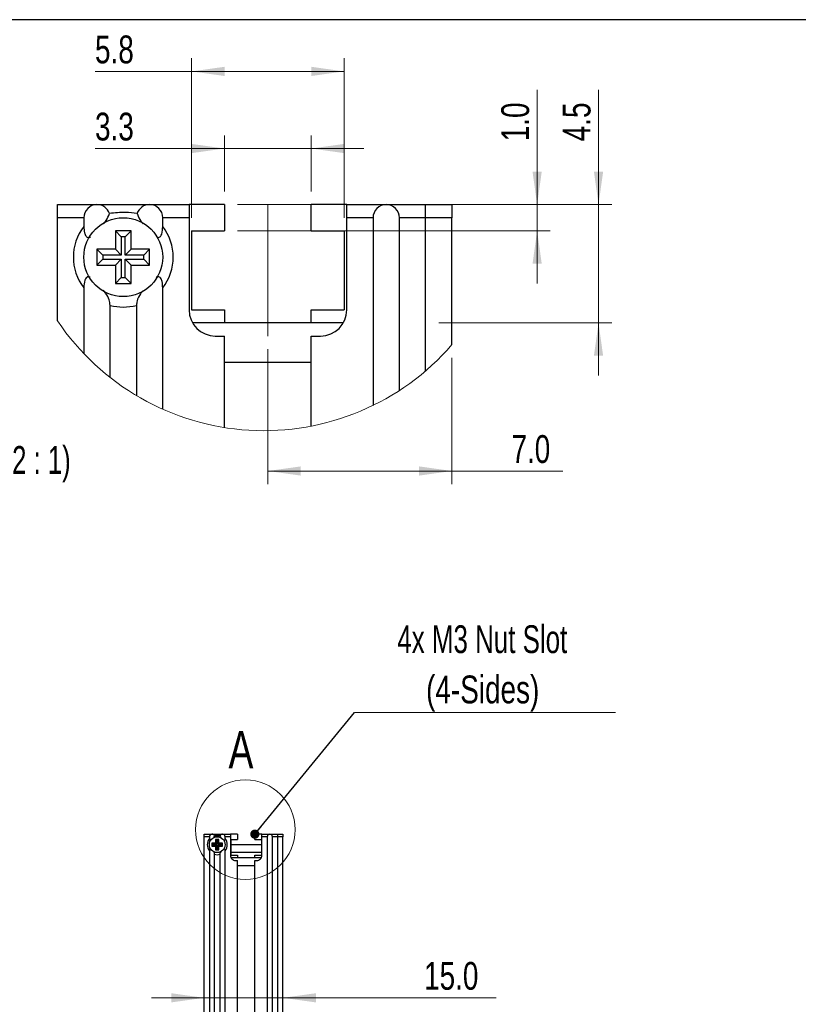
# Model space of a CAD drawing. Header units: millimetres. Extents: x 6 to 294, y 6 to 202.
# Tile 4 of 6: x 117 to 176, y 124 to 199. Entities that reach past the tile are written whole.
import ezdxf

# ---------------------------------------------------------------- set-up
doc = ezdxf.new("R2010")
doc.units = ezdxf.units.MM
doc.linetypes.add('CENTERX2', pattern=[20.32, 12.7, -2.54, 2.54, -2.54])
doc.styles.add('SLDTEXTSTYLE0', font='TXT', dxfattribs={"width": 0.75})
doc.styles.add('SLDTEXTSTYLE6', font='TXT', dxfattribs={"width": 0.696429})
doc.styles.add('SLDTEXTSTYLE7', font='TXT', dxfattribs={"width": 0.690476})
doc.dimstyles.new('SLDDIMSTYLE2', dxfattribs={"dimtxt": 2.116667, "dimasz": 2.5, "dimexe": 0, "dimexo": 0.0625, "dimgap": 0.529167, "dimtad": 1, "dimdec": 1, "dimlfac": 2.5, "dimrnd": 1e-09, "dimzin": 4, "dimdsep": 46, "dimtxsty": 'SLDTEXTSTYLE0', "dimsah": 1, "dimcen": 0.09, "dimadec": 0, "dimazin": 1, "dimtfac": 1, "dimtdec": 1, "dimtmove": 0, "dimatfit": 0, "dimfxl": 1, "dimfrac": 2, "dimtolj": 1, "dimtzin": 12, "dimarcsym": 0})
doc.dimstyles.new('SLDDIMSTYLE3', dxfattribs={"dimtxt": 0.18, "dimasz": 0.7, "dimexe": 0, "dimexo": 0.0625, "dimgap": 0, "dimtad": 0, "dimtih": 1, "dimtoh": 1, "dimdec": 0, "dimrnd": 1e-09, "dimzin": 0, "dimdsep": 46, "dimtxsty": 'Standard', "dimblk1": 'DOT', "dimblk2": 'DOT', "dimsah": 1, "dimcen": 0.09, "dimadec": 0, "dimazin": 0, "dimtfac": 0.7, "dimtdec": 0, "dimtofl": 0, "dimtmove": 0, "dimatfit": 3, "dimldrblk": 'DOT', "dimfxl": 1, "dimfrac": 2, "dimtolj": 1, "dimtzin": 0, "dimarcsym": 0})
doc.dimstyles.new('SLDDIMSTYLE5', dxfattribs={"dimtxt": 2.116667, "dimasz": 2.5, "dimexe": 0, "dimexo": 0.0625, "dimgap": 0.529167, "dimtad": 1, "dimdec": 1, "dimlfac": 0.5, "dimrnd": 1e-09, "dimzin": 12, "dimdsep": 46, "dimtxsty": 'SLDTEXTSTYLE0', "dimsah": 1, "dimcen": 0.09, "dimadec": 0, "dimazin": 3, "dimtfac": 1, "dimtdec": 1, "dimtofl": 0, "dimtmove": 0, "dimatfit": 3, "dimfxl": 1, "dimfrac": 2, "dimtolj": 1, "dimtzin": 12, "dimarcsym": 0})
doc.dimstyles.new('SLDDIMSTYLE6', dxfattribs={"dimtxt": 2.116667, "dimasz": 2.5, "dimexe": 0, "dimexo": 0.0625, "dimgap": 0.529167, "dimtad": 1, "dimdec": 1, "dimlfac": 0.5, "dimrnd": 1e-09, "dimzin": 12, "dimdsep": 46, "dimtxsty": 'SLDTEXTSTYLE0', "dimsah": 1, "dimcen": 0.09, "dimadec": 0, "dimazin": 3, "dimtfac": 1, "dimtdec": 1, "dimtmove": 0, "dimatfit": 0, "dimfxl": 1, "dimfrac": 2, "dimtolj": 1, "dimtzin": 12, "dimarcsym": 0})
doc.dimstyles.new('SLDDIMSTYLE7', dxfattribs={"dimtxt": 2.116667, "dimasz": 2.5, "dimexe": 0, "dimexo": 0.0625, "dimgap": 0.529167, "dimtad": 1, "dimdec": 1, "dimlfac": 0.5, "dimrnd": 1e-09, "dimzin": 4, "dimdsep": 46, "dimtxsty": 'SLDTEXTSTYLE0', "dimsah": 1, "dimcen": 0.09, "dimadec": 0, "dimazin": 1, "dimtfac": 1, "dimtdec": 1, "dimtofl": 0, "dimtmove": 0, "dimatfit": 3, "dimfxl": 1, "dimfrac": 2, "dimtolj": 1, "dimtzin": 12, "dimarcsym": 0})
doc.dimstyles.new('SLDDIMSTYLE8', dxfattribs={"dimtxt": 2.116667, "dimasz": 2.5, "dimexe": 0, "dimexo": 0.0625, "dimgap": 0.529167, "dimtad": 1, "dimdec": 1, "dimlfac": 0.5, "dimrnd": 1e-09, "dimzin": 4, "dimdsep": 46, "dimtxsty": 'SLDTEXTSTYLE0', "dimsah": 1, "dimcen": 0.09, "dimadec": 0, "dimazin": 1, "dimtfac": 1, "dimtdec": 1, "dimtmove": 0, "dimatfit": 0, "dimfxl": 1, "dimfrac": 2, "dimtolj": 1, "dimtzin": 12, "dimarcsym": 0})

# ---------------------------------------------------------------- blocks, each defined once
blk = doc.blocks.new('_D_5')
at = {"color": 7, "linetype": 'Continuous', "lineweight": 18}
for p, q in [((130.774, 124.644), (126.774, 124.644)), ((136.774, 124.644), (130.774, 124.644)), ((136.774, 124.644), (152.981, 124.644))]:
    blk.add_line(p, q, dxfattribs=at)
for points in [[(130.774, 124.644), (128.274, 124.994), (128.274, 124.294)], [(136.774, 124.644), (139.274, 124.294), (139.274, 124.994)]]:
    blk.add_solid(points, dxfattribs=at)
at = {"color": 7, "linetype": 'Continuous', "lineweight": 18, "insert": (147.509, 127.373), "char_height": 2.1167, "attachment_point": 1, "style": 'SLDTEXTSTYLE0'}
blk.add_mtext('15.0', dxfattribs=at)
blk = doc.blocks.new('SW_NOTE_3')
at = {"color": 0, "linetype": 'Continuous', "lineweight": 0}
blk.add_line((19.84, 0), (0, 0), dxfattribs=at)
at = {"color": 0, "linetype": 'Continuous', "lineweight": 0, "attachment_point": 2}
for s, insert, char_height, style in [('4x M3 Nut Slot', (9.717, 6.636), 2.11667, 'SLDTEXTSTYLE6'), ('(4-Sides)', (9.749, 2.814), 2.1167, 'SLDTEXTSTYLE0')]:
    blk.add_mtext(s, dxfattribs=dict(at, insert=insert, char_height=char_height, style=style))
blk = doc.blocks.new('_DOT')
at = {"color": 0, "linetype": 'ByBlock', "lineweight": -2}
blk.add_line((-0.5, 0), (-1, 0), dxfattribs=at)
at = {"color": 0, "linetype": 'ByBlock', "const_width": 0.5}
blk.add_lwpolyline([(-0.25, 0, 1), (0.25, 0, 1)], format="xyb", close=True, dxfattribs=at)
blk = doc.blocks.new('_D_11')
at = {"color": 7, "linetype": 'Continuous', "lineweight": 18}
for p, q in [((129.828, 183.978), (129.828, 196.106)), ((141.428, 183.978), (141.428, 196.106)), ((129.828, 195.106), (122.477, 195.106)), ((129.828, 195.106), (141.428, 195.106))]:
    blk.add_line(p, q, dxfattribs=at)
for points in [[(129.828, 195.106), (132.328, 194.756), (132.328, 195.456)], [(141.428, 195.106), (138.928, 195.456), (138.928, 194.756)]]:
    blk.add_solid(points, dxfattribs=at)
at = {"color": 7, "linetype": 'Continuous', "lineweight": 18, "insert": (122.477, 197.835), "char_height": 2.1167, "attachment_point": 1, "style": 'SLDTEXTSTYLE0'}
blk.add_mtext('5.8', dxfattribs=at)
blk = doc.blocks.new('_D_12')
at = {"color": 7, "linetype": 'Continuous', "lineweight": 18}
for p, q in [((132.328, 185.978), (132.328, 190.24)), ((138.928, 185.978), (138.928, 190.24)), ((132.328, 189.24), (122.477, 189.24)), ((132.328, 189.24), (138.928, 189.24)), ((138.928, 189.24), (142.928, 189.24))]:
    blk.add_line(p, q, dxfattribs=at)
for points in [[(132.328, 189.24), (129.828, 189.59), (129.828, 188.89)], [(138.928, 189.24), (141.428, 188.89), (141.428, 189.59)]]:
    blk.add_solid(points, dxfattribs=at)
at = {"color": 7, "linetype": 'Continuous', "lineweight": 18, "insert": (122.477, 191.969), "char_height": 2.1167, "attachment_point": 1, "style": 'SLDTEXTSTYLE0'}
blk.add_mtext('3.3', dxfattribs=at)
blk = doc.blocks.new('_D_13')
at = {"color": 7, "linetype": 'Continuous', "lineweight": 18}
for p, q in [((135.628, 173.978), (135.628, 163.713)), ((149.628, 173.327), (149.628, 163.713)), ((135.628, 164.713), (149.628, 164.713)), ((149.628, 164.713), (158.062, 164.713))]:
    blk.add_line(p, q, dxfattribs=at)
for points in [[(135.628, 164.713), (138.128, 164.363), (138.128, 165.063)], [(149.628, 164.713), (147.128, 165.063), (147.128, 164.363)]]:
    blk.add_solid(points, dxfattribs=at)
at = {"color": 7, "linetype": 'Continuous', "lineweight": 18, "insert": (154.154, 167.441), "char_height": 2.1167, "attachment_point": 1, "style": 'SLDTEXTSTYLE0'}
blk.add_mtext('7.0', dxfattribs=at)
blk = doc.blocks.new('_D_14')
at = {"color": 7, "linetype": 'Continuous', "lineweight": 18}
for p, q in [((160.778, 184.978), (160.778, 193.699)), ((133.328, 184.978), (161.778, 184.978)), ((160.778, 184.978), (160.778, 175.978)), ((148.628, 175.978), (161.778, 175.978)), ((160.778, 175.978), (160.778, 171.978))]:
    blk.add_line(p, q, dxfattribs=at)
for points in [[(160.778, 184.978), (161.128, 187.478), (160.428, 187.478)], [(160.778, 175.978), (160.428, 173.478), (161.128, 173.478)]]:
    blk.add_solid(points, dxfattribs=at)
at = {"color": 7, "linetype": 'Continuous', "lineweight": 18, "insert": (158.05, 189.791), "char_height": 2.1167, "attachment_point": 1, "rotation": 90, "style": 'SLDTEXTSTYLE0'}
blk.add_mtext('4.5', dxfattribs=at)
blk = doc.blocks.new('_D_15')
at = {"color": 7, "linetype": 'Continuous', "lineweight": 18}
for p, q in [((156.108, 184.978), (156.108, 193.699)), ((133.328, 184.978), (157.108, 184.978)), ((156.108, 184.978), (156.108, 182.978)), ((133.328, 182.978), (157.108, 182.978)), ((156.108, 182.978), (156.108, 178.978))]:
    blk.add_line(p, q, dxfattribs=at)
for points in [[(156.108, 184.978), (156.458, 187.478), (155.758, 187.478)], [(156.108, 182.978), (155.758, 180.478), (156.458, 180.478)]]:
    blk.add_solid(points, dxfattribs=at)
at = {"color": 7, "linetype": 'Continuous', "lineweight": 18, "insert": (153.38, 189.791), "char_height": 2.1167, "attachment_point": 1, "rotation": 90, "style": 'SLDTEXTSTYLE0'}
blk.add_mtext('1.0', dxfattribs=at)
blk = doc.blocks.new('SW_NOTE_4')
at = {"color": 0, "linetype": 'Continuous', "lineweight": 0, "attachment_point": 2}
for s, insert, char_height, style in [('Nut Slot', (5.126, 2.729), 2.1167, 'SLDTEXTSTYLE0'), ('Detail View A (2 : 1)', (4.86, -1.094), 2.11667, 'SLDTEXTSTYLE7')]:
    blk.add_mtext(s, dxfattribs=dict(at, insert=insert, char_height=char_height, style=style))

msp = doc.modelspace()

# ---------------------------------------------------------------- linework, layer by layer
at = {"color": 7, "linetype": 'Continuous', "lineweight": 25}
for p, q in [((291.144, 199.039), (5.901, 199.039)), ((119.628, 184.978), (122.628, 184.978)), ((119.628, 183.978), (119.628, 184.978)), ((122.628, 184.978), (126.628, 184.978)), ((126.628, 184.978), (129.628, 184.978)), ((132.328, 184.978), (129.628, 184.978)), ((129.628, 184.978), (129.628, 183.978)), ((132.328, 184.978), (132.328, 182.978)), ((138.928, 182.978), (138.928, 184.978)), ((141.628, 184.978), (138.928, 184.978)), ((141.628, 184.978), (144.628, 184.978)), ((141.628, 183.978), (141.628, 184.978)), ((144.628, 184.978), (147.628, 184.978)), ((147.628, 184.978), (149.628, 184.978)), ((147.628, 183.978), (147.628, 184.978)), ((149.628, 184.978), (149.628, 183.978)), ((119.628, 176.122), (119.628, 183.978)), ((121.628, 183.978), (119.628, 183.978)), ((121.628, 183.978), (121.628, 183.311)), ((127.628, 183.311), (127.628, 183.978)), ((129.628, 183.978), (127.628, 183.978)), ((129.628, 183.978), (129.628, 176.978)), ((143.628, 183.978), (141.628, 183.978)), ((141.628, 176.978), (141.628, 183.978)), ((143.628, 183.978), (143.628, 169.703)), ((145.628, 170.837), (145.628, 183.978)), ((147.628, 183.978), (145.628, 183.978)), ((149.628, 183.978), (147.628, 183.978)), ((147.628, 172.335), (147.628, 183.978)), ((149.628, 174.327), (149.628, 183.978)), ((125.228, 182.978), (124.028, 182.978)), ((124.028, 182.978), (124.028, 181.578)), ((124.474, 182.533), (124.028, 182.978)), ((124.783, 182.533), (125.228, 182.978)), ((125.228, 181.578), (125.228, 182.978)), ((129.828, 182.978), (132.328, 182.978)), ((129.828, 182.978), (129.828, 176.978)), ((138.928, 182.978), (141.428, 182.978)), ((141.428, 182.978), (141.428, 176.978)), ((124.783, 182.533), (124.474, 182.533)), ((124.474, 182.533), (124.474, 181.133)), ((124.783, 181.133), (124.783, 182.533)), ((124.028, 181.578), (122.628, 181.578)), ((122.628, 181.578), (122.628, 180.378)), ((123.074, 181.133), (122.628, 181.578)), ((124.474, 181.133), (124.028, 181.578)), ((124.783, 181.133), (125.228, 181.578)), ((126.628, 181.578), (125.228, 181.578)), ((126.183, 181.133), (126.628, 181.578)), ((126.628, 180.378), (126.628, 181.578)), ((123.074, 180.824), (122.628, 180.378)), ((124.474, 181.133), (123.074, 181.133)), ((123.074, 181.133), (123.074, 180.824)), ((123.074, 180.824), (124.474, 180.824)), ((124.474, 180.824), (124.028, 180.378)), ((124.474, 180.824), (124.474, 179.424)), ((126.183, 181.133), (124.783, 181.133)), ((124.783, 180.824), (125.228, 180.378)), ((124.783, 180.824), (126.183, 180.824)), ((124.783, 179.424), (124.783, 180.824)), ((126.183, 180.824), (126.183, 181.133)), ((126.183, 180.824), (126.628, 180.378)), ((122.628, 180.378), (124.028, 180.378)), ((124.028, 180.378), (124.028, 178.978)), ((125.228, 178.978), (125.228, 180.378)), ((125.228, 180.378), (126.628, 180.378)), ((124.474, 179.424), (124.028, 178.978)), ((124.474, 179.424), (124.783, 179.424)), ((124.783, 179.424), (125.228, 178.978)), ((121.628, 178.646), (121.628, 173.637)), ((124.028, 178.978), (125.228, 178.978)), ((127.628, 169.411), (127.628, 178.646)), ((123.628, 171.82), (123.628, 177.312)), ((125.628, 177.312), (125.628, 170.447)), ((129.828, 176.978), (132.328, 176.978)), ((132.328, 176.978), (132.328, 175.978)), ((138.928, 175.978), (138.928, 176.978)), ((138.928, 176.978), (141.428, 176.978)), ((138.928, 175.978), (132.328, 175.978)), ((131.628, 174.978), (132.328, 174.978)), ((132.328, 168.016), (132.328, 174.978)), ((138.928, 168.127), (138.928, 174.978)), ((138.928, 174.978), (139.628, 174.978)), ((138.928, 172.978), (132.328, 172.978)), ((130.774, 137.091), (131.374, 137.091)), ((130.774, 136.891), (130.774, 137.091)), ((131.374, 137.091), (132.174, 137.091)), ((132.174, 137.091), (132.774, 137.091)), ((133.314, 137.091), (132.774, 137.091)), ((132.774, 137.091), (132.774, 136.891)), ((133.314, 137.091), (133.314, 136.691)), ((134.634, 136.691), (134.634, 137.091)), ((135.174, 137.091), (134.634, 137.091)), ((135.174, 137.091), (135.774, 137.091)), ((135.174, 136.891), (135.174, 137.091)), ((135.774, 137.091), (136.374, 137.091)), ((136.374, 137.091), (136.774, 137.091)), ((136.374, 136.891), (136.374, 137.091)), ((136.774, 137.091), (136.774, 136.891)), ((130.774, 68.691), (130.774, 136.891)), ((131.174, 136.891), (130.774, 136.891)), ((131.174, 136.891), (131.174, 136.757)), ((131.654, 136.411), (131.374, 136.411)), ((131.374, 136.411), (131.374, 136.171)), ((131.463, 136.322), (131.374, 136.411)), ((131.463, 136.322), (131.463, 136.26)), ((131.743, 136.322), (131.463, 136.322)), ((131.894, 136.691), (131.654, 136.691)), ((131.654, 136.691), (131.654, 136.411)), ((131.743, 136.602), (131.654, 136.691)), ((131.743, 136.322), (131.654, 136.411)), ((131.743, 136.602), (131.743, 136.322)), ((131.805, 136.602), (131.743, 136.602)), ((131.805, 136.602), (131.894, 136.691)), ((131.805, 136.322), (131.805, 136.602)), ((131.805, 136.322), (131.894, 136.411)), ((132.085, 136.322), (131.805, 136.322)), ((131.894, 136.411), (131.894, 136.691)), ((132.174, 136.411), (131.894, 136.411)), ((132.085, 136.322), (132.174, 136.411)), ((132.085, 136.26), (132.085, 136.322)), ((132.174, 136.171), (132.174, 136.411)), ((132.374, 136.757), (132.374, 136.891)), ((132.774, 136.891), (132.374, 136.891)), ((132.774, 136.891), (132.774, 135.491)), ((132.814, 136.691), (133.314, 136.691)), ((132.814, 136.691), (132.814, 135.491)), ((134.634, 136.691), (135.134, 136.691)), ((135.134, 136.691), (135.134, 135.491)), ((135.574, 136.891), (135.174, 136.891)), ((135.174, 135.491), (135.174, 136.891)), ((135.574, 136.891), (135.574, 68.691)), ((135.974, 68.691), (135.974, 136.891)), ((136.374, 136.891), (135.974, 136.891)), ((136.774, 136.891), (136.374, 136.891)), ((136.374, 68.091), (136.374, 136.891)), ((136.374, 69.011), (136.374, 136.891)), ((136.774, 68.091), (136.774, 136.891)), ((131.174, 135.824), (131.174, 68.691)), ((131.463, 136.26), (131.374, 136.171)), ((131.374, 136.171), (131.654, 136.171)), ((131.463, 136.26), (131.743, 136.26)), ((131.574, 68.691), (131.574, 135.558)), ((131.743, 136.26), (131.654, 136.171)), ((131.654, 136.171), (131.654, 135.891)), ((131.743, 135.98), (131.654, 135.891)), ((131.654, 135.891), (131.894, 135.891)), ((131.743, 136.26), (131.743, 135.98)), ((131.743, 135.98), (131.805, 135.98)), ((131.805, 135.98), (131.805, 136.26)), ((131.805, 136.26), (131.894, 136.171)), ((131.805, 136.26), (132.085, 136.26)), ((131.805, 135.98), (131.894, 135.891)), ((131.894, 135.891), (131.894, 136.171)), ((131.894, 136.171), (132.174, 136.171)), ((131.974, 135.558), (131.974, 68.691)), ((132.085, 136.26), (132.174, 136.171)), ((132.374, 68.691), (132.374, 135.824)), ((133.314, 136.291), (132.814, 136.291)), ((134.634, 136.291), (133.314, 136.291)), ((135.134, 136.291), (134.634, 136.291)), ((132.814, 135.491), (133.314, 135.491)), ((133.174, 135.091), (133.314, 135.091)), ((133.314, 135.491), (133.314, 135.291)), ((134.634, 135.291), (133.314, 135.291)), ((133.314, 68.691), (133.314, 135.091)), ((134.634, 135.291), (134.634, 135.491)), ((134.634, 135.491), (135.134, 135.491)), ((134.634, 135.091), (134.774, 135.091)), ((134.634, 68.691), (134.634, 135.091)), ((134.634, 134.691), (133.314, 134.691))]:
    msp.add_line(p, q, dxfattribs=at)
at = {"color": 7, "linetype": 'CENTERX2', "lineweight": 18}
msp.add_line((135.628, 184.978), (135.628, 174.978), dxfattribs=at)
at = {"color": 8, "linetype": 'Continuous', "lineweight": 25}
for p, q in [((132.328, 175.978), (129.896, 175.978)), ((141.36, 175.978), (138.928, 175.978)), ((135.134, 135.691), (132.814, 135.691)), ((133.314, 135.291), (132.827, 135.291)), ((135.12, 135.291), (134.634, 135.291))]:
    msp.add_line(p, q, dxfattribs=at)
at = {"color": 7, "linetype": 'Continuous', "lineweight": 25}
for centre, radius in [((124.628, 180.978), 3), ((131.774, 136.291), 0.6)]:
    msp.add_circle(centre, radius, dxfattribs=at)
at = {"color": 7, "linetype": 'Continuous', "lineweight": 18}
msp.add_circle((133.911, 137.434), 3.783, dxfattribs=at)
at = {"color": 7, "linetype": 'Continuous', "lineweight": 25}
for centre, radius, start, end in [((122.628, 183.978), 1, 89.9997, 180.00041), ((122.628, 183.978), 1, 18.57778, 90.0003), ((126.628, 183.978), 1, 89.99952, 161.42235), ((126.628, 183.978), 1, 359.99995, 89.99995), ((144.628, 183.978), 1, 89.99966, 180.00045), ((144.628, 183.978), 1, 359.99959, 90.0003), ((124.628, 180.978), 3.8, 142.13635, 217.86365), ((124.628, 180.978), 3.8, 322.13639, 37.86361), ((124.628, 180.979), 3.8, 254.74335, 285.25665), ((131.628, 176.978), 2, 180.00028, 269.9996), ((139.628, 176.978), 2, 270.00039, 359.99972), ((131.374, 136.891), 0.2, 89.99924, 180.00002), ((131.374, 136.891), 0.2, 18.57779, 90.00153), ((132.174, 136.891), 0.2, 89.9992, 161.42149), ((132.174, 136.891), 0.2, 0.00019, 90.00056), ((135.774, 136.891), 0.2, 89.99919, 180.00006), ((135.774, 136.891), 0.2, 359.99985, 90.00084), ((131.774, 136.291), 0.76, 142.13632, 217.86368), ((131.774, 136.291), 0.76, 322.13624, 37.86376), ((131.774, 136.291), 0.76, 254.74168, 285.25832), ((133.174, 135.491), 0.4, 179.99948, 270.00041), ((134.774, 135.491), 0.4, 269.99966, 0.00047)]:
    msp.add_arc(centre, radius, start, end, dxfattribs=at)
at = {"color": 7, "linetype": 'Continuous', "lineweight": 18}
msp.add_arc((135.315, 186.696), 18.918, 213.98247, 319.16751, dxfattribs=at)
at = {"color": 7, "linetype": 'Continuous', "lineweight": 25}
for points, knots in [([(123.123, 183.511), (123.192, 183.593), (123.388, 183.827), (123.502, 184.111), (123.576, 184.297)], [0, 0, 0, 0, 0.348544, 1, 1, 1, 1]), ([(125.68, 184.297), (125.393, 184.332), (124.693, 184.419), (123.99, 184.342), (123.576, 184.297)], [0, 0, 0, 0, 0.410815, 1, 1, 1, 1]), ([(125.68, 184.297), (125.687, 184.277), (125.751, 184.068), (125.896, 183.792), (126.08, 183.575), (126.136, 183.51)], [0, 0, 0, 0, 0.068742, 0.716194, 1, 1, 1, 1]), ([(121.628, 183.311), (121.636, 183.152), (121.648, 182.895), (121.745, 182.61), (121.866, 182.487), (121.969, 182.46), (122.059, 182.478), (122.105, 182.506), (122.122, 182.517)], [0, 0, 0, 0, 0.417257, 0.678371, 0.768163, 0.858947, 0.946113, 1, 1, 1, 1]), ([(127.2, 182.486), (127.224, 182.478), (127.279, 182.461), (127.376, 182.48), (127.482, 182.572), (127.607, 182.85), (127.619, 183.115), (127.628, 183.311)], [0, 0, 0, 0, 0.072291, 0.160358, 0.262844, 0.453884, 1, 1, 1, 1]), ([(122.101, 179.453), (122.095, 179.457), (122.06, 179.479), (121.985, 179.494), (121.881, 179.478), (121.775, 179.385), (121.649, 179.107), (121.637, 178.842), (121.628, 178.646)], [0, 0, 0, 0, 0.018446, 0.112073, 0.196364, 0.294455, 0.477303, 1, 1, 1, 1]), ([(127.628, 178.646), (127.621, 178.804), (127.609, 179.062), (127.512, 179.347), (127.39, 179.47), (127.287, 179.496), (127.199, 179.479), (127.155, 179.452), (127.138, 179.442)], [0, 0, 0, 0, 0.418962, 0.681144, 0.771303, 0.862457, 0.94998, 1, 1, 1, 1]), ([(123.628, 177.312), (123.612, 177.45), (123.572, 177.785), (123.356, 178.169), (123.17, 178.39), (123.11, 178.461)], [0, 0, 0, 0, 0.322403, 0.78414, 1, 1, 1, 1]), ([(126.087, 178.387), (126.036, 178.324), (125.857, 178.103), (125.67, 177.739), (125.639, 177.424), (125.628, 177.312)], [0, 0, 0, 0, 0.204429, 0.718305, 1, 1, 1, 1]), ([(131.174, 136.757), (131.175, 136.726), (131.178, 136.674), (131.197, 136.617), (131.221, 136.593), (131.242, 136.587), (131.26, 136.591), (131.269, 136.596), (131.273, 136.598)], [0, 0, 0, 0, 0.4172472, 0.6783631, 0.7681563, 0.8589441, 0.9461127, 1, 1, 1, 1]), ([(131.473, 136.797), (131.487, 136.814), (131.526, 136.86), (131.549, 136.917), (131.563, 136.955)], [0, 0, 0, 0, 0.348538, 1, 1, 1, 1]), ([(131.984, 136.955), (131.927, 136.962), (131.787, 136.979), (131.646, 136.964), (131.563, 136.955)], [0, 0, 0, 0, 0.4108154, 1, 1, 1, 1]), ([(131.984, 136.955), (131.986, 136.951), (131.998, 136.909), (132.027, 136.854), (132.064, 136.81), (132.075, 136.797)], [0, 0, 0, 0, 0.0687422, 0.7162071, 1, 1, 1, 1]), ([(132.288, 136.592), (132.293, 136.591), (132.304, 136.587), (132.323, 136.591), (132.345, 136.609), (132.37, 136.665), (132.372, 136.718), (132.374, 136.757)], [0, 0, 0, 0, 0.072287, 0.160357, 0.262844, 0.453889, 1, 1, 1, 1]), ([(131.268, 135.986), (131.267, 135.986), (131.26, 135.991), (131.245, 135.994), (131.224, 135.991), (131.203, 135.972), (131.178, 135.917), (131.176, 135.864), (131.174, 135.824)], [0, 0, 0, 0, 0.018447, 0.112075, 0.196367, 0.29446, 0.47731, 1, 1, 1, 1]), ([(131.574, 135.558), (131.571, 135.585), (131.563, 135.652), (131.519, 135.729), (131.482, 135.773), (131.47, 135.787)], [0, 0, 0, 0, 0.322392, 0.78414, 1, 1, 1, 1]), ([(132.066, 135.772), (132.056, 135.76), (132.02, 135.716), (131.982, 135.643), (131.976, 135.58), (131.974, 135.558)], [0, 0, 0, 0, 0.20443, 0.718305, 1, 1, 1, 1]), ([(132.374, 135.824), (132.372, 135.856), (132.37, 135.907), (132.351, 135.965), (132.326, 135.989), (132.306, 135.994), (132.288, 135.991), (132.279, 135.986), (132.276, 135.984)], [0, 0, 0, 0, 0.418954, 0.681139, 0.7713, 0.862459, 0.949986, 1, 1, 1, 1])]:
    msp.add_open_spline(points, degree=3, knots=knots, dxfattribs=at)

# ---------------------------------------------------------------- block references
at = {"color": 7, "linetype": 'Continuous', "lineweight": 0}
for name, p in [('SW_NOTE_4', (107.133, 167.707)), ('SW_NOTE_3', (142.219, 146.344))]:
    msp.add_blockref(name, p, dxfattribs=at)

# ---------------------------------------------------------------- texts
at = {"color": 7, "linetype": 'Continuous', "lineweight": 18, "insert": (132.635, 144.93), "char_height": 2.822, "attachment_point": 1, "style": 'SLDTEXTSTYLE0'}
msp.add_mtext('A', dxfattribs=at)

# ---------------------------------------------------------------- dimensions: what is measured, and where the dimension line sits
at = {"color": 7, "linetype": 'Continuous', "lineweight": 18}
for base, p1, p2, dimstyle, picture, middle in [((141.428, 195.106), (129.828, 182.978), (141.428, 182.978), 'SLDDIMSTYLE5', '_D_11', (124.431, 195.106)), ((138.928, 189.24), (132.328, 184.978), (138.928, 184.978), 'SLDDIMSTYLE6', '_D_12', (124.431, 189.24)), ((149.628, 164.713), (135.628, 174.978), (149.628, 174.327), 'SLDDIMSTYLE7', '_D_13', (156.108, 164.713)), ((130.774, 124.644), (136.774, 136.891), (130.774, 136.891), 'SLDDIMSTYLE2', '_D_5', (150.245, 124.644))]:
    dim = msp.add_linear_dim(base=base, p1=p1, p2=p2, dimstyle=dimstyle, dxfattribs=at)
    dim.commit()
    dim.dimension.update_dxf_attribs({"geometry": picture, "text_midpoint": middle, "dimtype": 160})
for base, p2, dimstyle, picture, middle in [((160.778, 175.978), (147.628, 175.978), 'SLDDIMSTYLE6', '_D_14', (160.778, 191.745)), ((156.108, 182.978), (132.328, 182.978), 'SLDDIMSTYLE8', '_D_15', (156.108, 191.745))]:
    dim = msp.add_linear_dim(base=base, p1=(132.328, 184.978), p2=p2, angle=90, dimstyle=dimstyle, dxfattribs=at)
    dim.commit()
    dim.dimension.update_dxf_attribs({"geometry": picture, "text_midpoint": middle, "dimtype": 160})

# ---------------------------------------------------------------- leaders
at = {"color": 7, "linetype": 'Continuous', "lineweight": 0}
msp.add_leader([(134.634, 137.091), (142.219, 146.344)], dimstyle='SLDDIMSTYLE3', dxfattribs=at)

doc.saveas('drawing.dxf')
